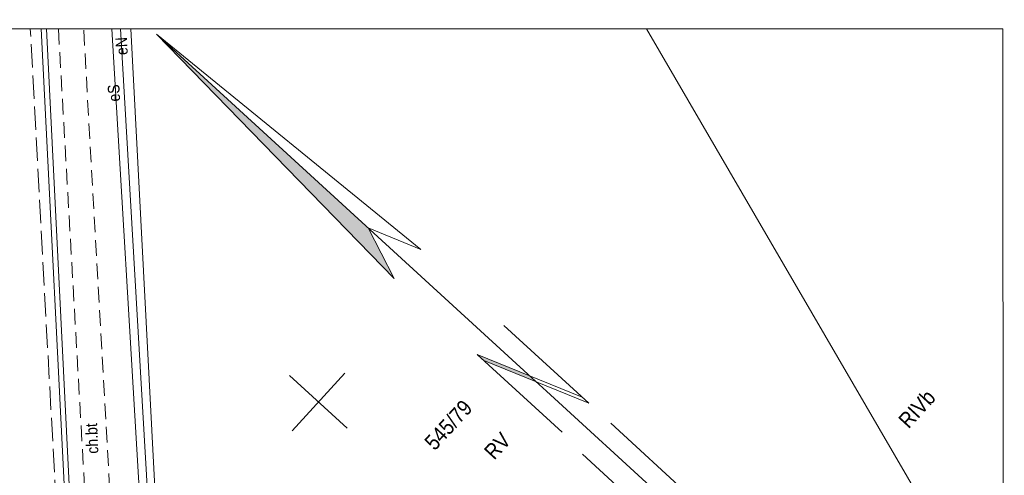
# Model space of a CAD drawing. Header units: metres. Extents: x 0 to 6446955, y 0 to 5658558.
# Tile 67 of 188: x 6441877 to 6441941, y 5654043 to 5654073. Entities that reach past the tile are written whole.
import ezdxf
from ezdxf.enums import TextEntityAlignment as Align

# ---------------------------------------------------------------- set-up
doc = ezdxf.new("R2010")
doc.units = ezdxf.units.M
doc.header["$MEASUREMENT"] = 0
for name, pattern in [('1.0_0.5', [1.5, 1, -0.5]), ('1.5_0.5', [2, 1.5, -0.5]), ('219-500', [0]), ('PRZER2-1', [3, 2, -1])]:
    doc.linetypes.add(name, pattern=pattern)
doc.layers.get('0').update_dxf_attribs({"color": 2, "linetype": 'CONTINUOUS', "lineweight": 5})
doc.layers.add('1ramki', color=7, linetype='PRZER2-1', lineweight=18)
for name, color, linetype in [('209-oznaczenie konturu klasyfikacyjnego', 7, 'CONTINUOUS'), ('211-numer działki ewidencyjnej', 7, 'CONTINUOUS'), ('217-kontur klasyfikacyjny', 7, 'CONTINUOUS'), ('218-kontur użytku gruntowego', 7, 'CONTINUOUS'), ('219-działka ewidencyjna', 7, 'CONTINUOUS'), ('chodnik', 7, 'CONTINUOUS'), ('chodnik-Atr17', 7, 'CONTINUOUS'), ('jezdnia', 7, 'CONTINUOUS'), ('przewód ciepłowniczy', 7, 'CONTINUOUS'), ('przewód elektroenergetyczny podziemny', 7, 'CONTINUOUS'), ('przewód elektroenergetyczny podziemny-Atr1', 7, 'CONTINUOUS'), ('Znak północy', 7, 'CONTINUOUS')]:
    doc.layers.add(name, color=color, linetype=linetype)
doc.styles.add('MapaZas', font='geodezja.shx', dxfattribs={"width": 0.9})

# ---------------------------------------------------------------- blocks, each defined once
blk = doc.blocks.new('W_POL')
at = {"color": 0, "linetype": 'Continuous', "lineweight": 0}
for p, q in [((0, 13.393), (-0.67, 1.818)), ((0, 13.393), (0, -3.92)), ((0, 13.393), (0.668, 1.818)), ((-0.67, 1.818), (0, 3.636)), ((0.668, 1.818), (0, 3.636)), ((-0.67, -2.007), (-0.67, -5.929)), ((-0.67, -2.007), (0.669, -5.621)), ((0.669, -2.007), (0.669, -5.929)), ((-0.67, -2.314), (0.67, -5.929)), ((0, -3.92), (0, -4.59)), ((0, -4.59), (0, -10.676)), ((-0.755, -6.94), (-0.755, -13.393)), ((0.671, -6.94), (0.671, -13.393))]:
    blk.add_line(p, q, dxfattribs=at)
at = {"color": 0, "linetype": 'Continuous', "lineweight": 0, "extrusion": (0, 0, -1)}
for points in [[(0, 13.393), (0, 3.636), (0.67, 1.818)], [(0, -3.814), (0, -4.122), (0.67, -2.007), (0.67, -2.314)]]:
    blk.add_solid(points, dxfattribs=at)

msp = doc.modelspace()

# ---------------------------------------------------------------- linework, layer by layer
at = {"color": 0, "lineweight": 13}
for p, q in [((6441898.467, 5654046.286), (6441894.779, 5654049.663)), ((6441898.467, 5654046.286), (6441894.779, 5654049.663)), ((6441894.935, 5654046.13), (6441898.312, 5654049.818)), ((6441894.935, 5654046.13), (6441898.312, 5654049.818))]:
    msp.add_line(p, q, dxfattribs=at)
at = {"layer": '1ramki', "color": 0, "linetype": 'Continuous', "lineweight": 18, "flags": 128}
msp.add_lwpolyline([(6441510.604, 5654071.913), (6441940.534, 5654071.913), (6441940.63, 5653931.905), (6441510.701, 5653931.905)], close=True, dxfattribs=at)
msp.add_lwpolyline([(6441510.604, 5654071.913), (6441940.534, 5654071.913), (6441940.63, 5653931.905), (6441510.701, 5653931.905)], close=True, dxfattribs=at)
at = {"layer": '217-kontur klasyfikacyjny', "color": 0, "linetype": 'Continuous', "lineweight": 13}
for points in [[(6441884.591, 5654071.913), (6441886.222, 5654040.835)], [(6441940.561, 5654032.602), (6441917.681, 5654071.913)]]:
    msp.add_lwpolyline(points, dxfattribs=at)
at = {"layer": '218-kontur użytku gruntowego', "color": 0, "linetype": 'Continuous', "lineweight": 13}
for points in [[(6441884.591, 5654071.913), (6441886.222, 5654040.835)], [(6441886.222, 5654040.835), (6441884.591, 5654071.913)]]:
    msp.add_lwpolyline(points, dxfattribs=at)
at = {"layer": '219-działka ewidencyjna', "color": 0, "linetype": '219-500', "lineweight": 13}
msp.add_lwpolyline([(6441886.222, 5654040.835), (6441884.59, 5654071.913)], dxfattribs=at)
at = {"layer": 'chodnik', "color": 0, "linetype": '1.0_0.5', "lineweight": 13}
for points in [[(6441879.948, 5654071.913), (6441881.795, 5654039.465)], [(6441883.659, 5654034.897), (6441881.565, 5654071.913)]]:
    msp.add_lwpolyline(points, dxfattribs=at)
at = {"layer": 'jezdnia', "color": 0, "linetype": '1.5_0.5', "lineweight": 13}
msp.add_lwpolyline([(6441871.466, 5654071.913), (6441875.083, 5654046.247), (6441875.422, 5654043.211), (6441875.933, 5654034.188), (6441876.197, 5654030.286), (6441880.987, 5654030.497), (6441880.285, 5654032.441), (6441880.227, 5654034.406), (6441880.098, 5654035.568), (6441879.905, 5654039.473), (6441878.141, 5654071.913)], dxfattribs=at)
at = {"layer": 'przewód ciepłowniczy', "color": 0, "linetype": 'Continuous', "lineweight": 13}
for points in [[(6441902.232, 5654014.325), (6441901.944, 5654022.629), (6441902.013, 5654023.949), (6441902.843, 5654036.924), (6441902.695, 5654037.073), (6441880.7, 5654038.298), (6441880.523, 5654038.46), (6441878.84, 5654071.913)], [(6441879.182, 5654071.913), (6441880.834, 5654038.785), (6441880.968, 5654038.635), (6441903.049, 5654037.4), (6441903.19, 5654037.243), (6441902.839, 5654024.169), (6441902.806, 5654023.941), (6441902.701, 5654022.953), (6441902.699, 5654022.684), (6441902.747, 5654014.518), (6441902.73, 5654014.262)]]:
    msp.add_lwpolyline(points, dxfattribs=at)
at = {"layer": 'przewód elektroenergetyczny podziemny', "color": 0, "linetype": 'Continuous', "lineweight": 13}
for points in [[(6441907.949, 5653993.81), (6441906.127, 5654025.376), (6441905.486, 5654039.425), (6441905.122, 5654040.315), (6441903.44, 5654040.567), (6441895.958, 5654040.747), (6441886.928, 5654040.229), (6441885.207, 5654040.896), (6441885.141, 5654042.068), (6441883.375, 5654071.913)], [(6441907.877, 5653993.821), (6441906.575, 5654020.504), (6441905.245, 5654040.243), (6441885.8, 5654039.974), (6441883.931, 5654071.913)]]:
    msp.add_lwpolyline(points, dxfattribs=at)

# ---------------------------------------------------------------- block references
at = {"layer": 'Znak północy', "color": 0, "linetype": 'Continuous', "lineweight": 13, "xscale": 1.88583667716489, "yscale": 1.88583667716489, "zscale": 1.88583667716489, "rotation": 47.52228373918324}
msp.add_blockref('W_POL', (6441904.873, 5654054.512), dxfattribs=at)

# ---------------------------------------------------------------- texts
at = {"layer": '209-oznaczenie konturu klasyfikacyjnego', "color": 0, "linetype": 'Continuous', "lineweight": 13, "style": 'MapaZas', "width": 0.9}
for s, p in [('RIVb', (6441933.753, 5654046.887)), ('RV', (6441907.175, 5654044.878))]:
    msp.add_text(s, height=1, rotation=47.52228, dxfattribs=at).set_placement(p, align=Align.TOP_LEFT)
at = {"layer": '211-numer działki ewidencyjnej', "color": 0, "linetype": 'Continuous', "lineweight": 13, "style": 'MapaZas', "width": 0.9}
msp.add_text('545/79', height=1, rotation=47.52228, dxfattribs=at).set_placement((6441904.092, 5654044.806))
at = {"layer": 'chodnik-Atr17', "color": 0, "lineweight": 13, "style": 'MapaZas', "width": 0.9}
msp.add_text('ch.bt', height=0.75, rotation=92.52228, dxfattribs=at).set_placement((6441882.097, 5654045.629), align=Align.MIDDLE_CENTER)
at = {"layer": 'przewód elektroenergetyczny podziemny-Atr1', "color": 0, "lineweight": 13, "style": 'MapaZas', "width": 0.9}
for s, rotation, p in [('eN', 93.34928, (6441883.996, 5654070.804)), ('eS', 93.38728, (6441883.506, 5654067.798))]:
    msp.add_text(s, height=0.75, rotation=rotation, dxfattribs=at).set_placement(p, align=Align.MIDDLE_CENTER)

doc.saveas('drawing.dxf')
